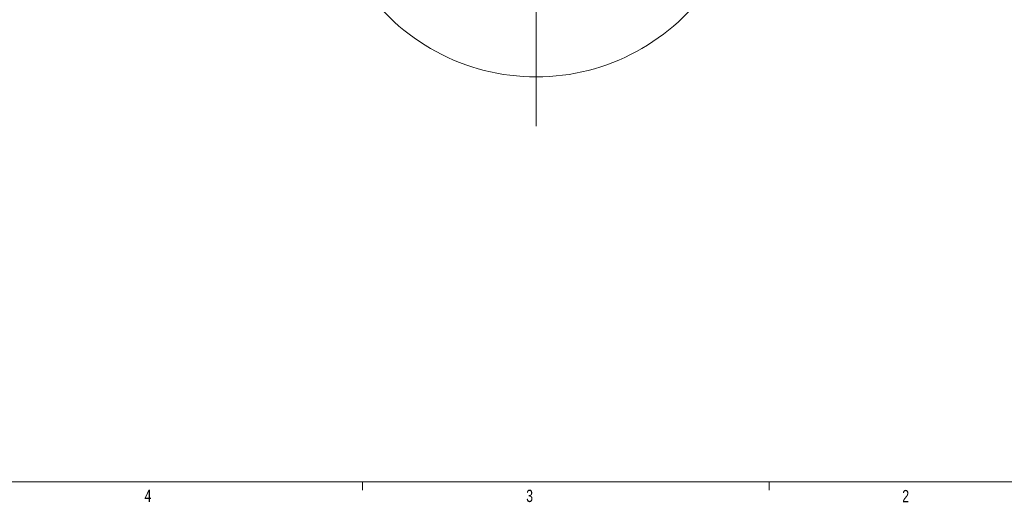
# Model space of a CAD drawing. Header units: inches. Extents: x 0.3 to 33.9, y 0.2 to 21.7.
# Tile 8 of 17: x 17.7 to 27.7, y 0.2 to 5.1. Entities that reach past the tile are written whole.
import ezdxf

# ---------------------------------------------------------------- set-up
doc = ezdxf.new("R2010")
doc.units = ezdxf.units.IN
doc.header["$MEASUREMENT"] = 0
doc.layers.add('SLD-0', color=7, linetype='Continuous', lineweight=15)
doc.styles.add('SLDTEXTSTYLE0', font='TXT', dxfattribs={"width": 0.75})

# ---------------------------------------------------------------- blocks, each defined once
blk = doc.blocks.new('SW_CENTERMARKSYMBOL_1')
at = {"layer": 'SLD-0', "color": 0}
for p, q in [((0, 1), (0, 2.635)), ((0, 0), (0, 0.5)), ((-1, 0), (-2.635, 0)), ((0, 0), (-0.5, 0)), ((0, 0), (0, -0.5)), ((0, 0), (0.5, 0)), ((1, 0), (2.635, 0)), ((0, -1), (0, -2.635))]:
    blk.add_line(p, q, dxfattribs=at)

msp = doc.modelspace()

# ---------------------------------------------------------------- linework, layer by layer
at = {"color": 7, "linetype": 'Continuous', "lineweight": 15}
msp.add_line((25.2729, 0.4106), (25.2729, 0.3258), dxfattribs=at)
msp.add_arc((22.9095, 6.6508), 2.135, 213.23055, 326.76945, dxfattribs=at)
at = {"layer": 'SLD-0'}
for p, q in [((33.5229, 0.4106), (0.5229, 0.4106)), ((21.1479, 0.4106), (21.1479, 0.3258))]:
    msp.add_line(p, q, dxfattribs=at)

# ---------------------------------------------------------------- block references
msp.add_blockref('SW_CENTERMARKSYMBOL_1', (22.9095, 6.6508), dxfattribs=at)

# ---------------------------------------------------------------- texts
at = {"color": 7, "linetype": 'Continuous', "lineweight": 0, "char_height": 0.125, "attachment_point": 1, "style": 'SLDTEXTSTYLE0'}
for s, insert in [('4', (18.9365, 0.3312)), ('3', (22.8071, 0.3292)), ('2', (26.6209, 0.3264))]:
    msp.add_mtext(s, dxfattribs=dict(at, insert=insert))

doc.saveas('drawing.dxf')
